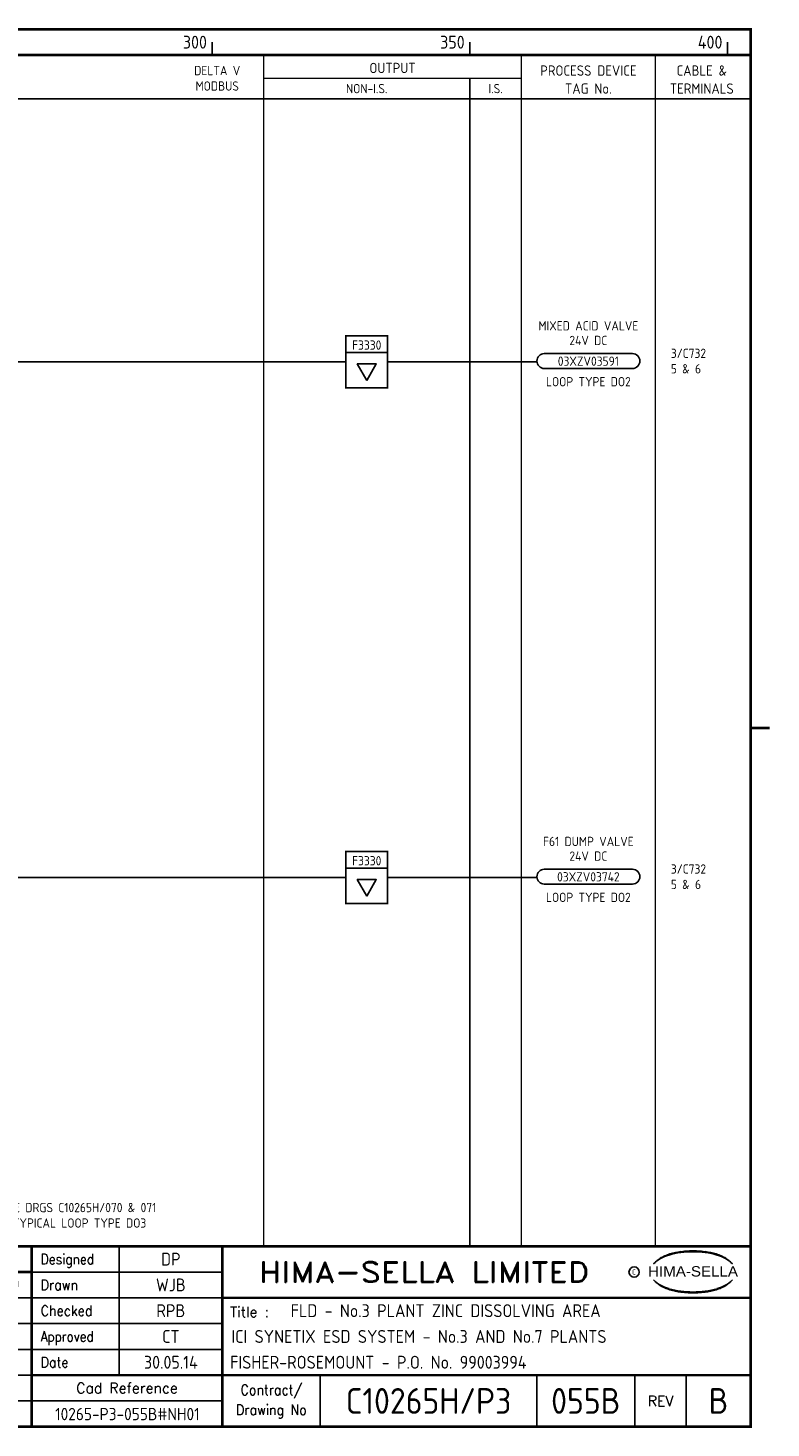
# Model space of a CAD drawing. Extents: x 0 to 408, y 0 to 275.
# Tile 2 of 2: x 264 to 408, y 0 to 272. Entities that reach past the tile are written whole.
import ezdxf
from ezdxf.enums import TextEntityAlignment as Align

# ---------------------------------------------------------------- set-up
doc = ezdxf.new("R2010")
doc.units = 0
doc.header["$LTSCALE"] = 0.25
doc.header["$MEASUREMENT"] = 0
doc.linetypes.add('HIDDEN', pattern=[0.375, 0.25, -0.125])
doc.layers.get('0').update_dxf_attribs({"color": 41, "linetype": 'CONTINUOUS'})
for name, color, linetype in [('00-DRG_FRAME', 3, 'CONTINUOUS'), ('01-DRAW', 7, 'CONTINUOUS'), ('02-TEXT', 2, 'CONTINUOUS'), ('052', 7, 'CONTINUOUS'), ('052-TEXT', 2, 'CONTINUOUS'), ('055', 7, 'CONTINUOUS'), ('055-TEXT', 2, 'CONTINUOUS')]:
    doc.layers.add(name, color=color, linetype=linetype)
doc.styles.add('ARIAL', font='arial.ttf', dxfattribs={"height": 2.5})
doc.styles.add('ISO', font='iso.shx')
doc.styles.add('ROMAND', font='ROMAND')

# ---------------------------------------------------------------- blocks, each defined once
blk = doc.blocks.new('A3-TITLE')
at = {"style": 'ISO'}
blk.add_attdef('TITLE_1', (315.25, 21.75), '', height=2.5, dxfattribs=at)
for tag, p in [('DRGNO', (372.5, 3)), ('REV.', (398.25, 3))]:
    blk.add_attdef(tag, text='', height=5, dxfattribs=at).set_placement(p, align=Align.CENTER)
blk = doc.blocks.new('A3-CONTRACT')
at = {"style": 'ISO'}
for tag, height, p in [('SCALE', 2.5, (106.86, 31.75)), ('DIMS', 2.5, (106.86, 26.75)), ('CONTRACT', 5, (342, 3)), ('CAD-REF', 2.5, (282, 1.75))]:
    blk.add_attdef(tag, text='', height=height, dxfattribs=at).set_placement(p, align=Align.CENTER)
for tag, p in [('TITLE_2', (303.75, 16.75)), ('TITLE_3', (303.5, 11.75))]:
    blk.add_attdef(tag, p, '', height=2.5, dxfattribs=at)
blk = doc.blocks.new('A3-REVA')
at = {"style": 'ISO'}
for tag, p in [('DESIGNED', (292, 31.75)), ('A', (117.7, 26.75)), ('DES', (127.7, 26.75)), ('DRN', (137.7, 26.75)), ('CHKD', (147.7, 26.75)), ('APPD', (157.7, 26.75)), ('DATE', (258, 26.75)), ('DRAWN', (292, 26.75)), ('CHECKED', (292, 21.75)), ('APPD', (292, 16.75)), ('DATE', (292, 11.75))]:
    blk.add_attdef(tag, text='', height=2.5, dxfattribs=at).set_placement(p, align=Align.CENTER)
blk.add_attdef('DESCRIPTION', (164.7, 26.75), '', height=2.5, dxfattribs=at)

msp = doc.modelspace()

# ---------------------------------------------------------------- linework, layer by layer
at = {"layer": '00-DRG_FRAME'}
for p, q in [((300, 266.5), (300, 269)), ((350, 266.5), (350, 269)), ((400, 266.5), (400, 269)), ((282, 35.5), (282, 10.5)), ((265, 30.5), (302, 30.5)), ((302, 25.5), (112.7, 25.5)), ((112.7, 20.5), (302, 20.5)), ((302, 15.5), (112.7, 15.5)), ((112.7, 10.5), (265, 10.5)), ((321, 10.5), (321, 0.5)), ((363, 10.5), (363, 0.5)), ((382, 0.5), (382, 10.5)), ((392, 10.5), (392, 0.5)), ((302, 5.5), (112.7, 5.5))]:
    msp.add_line(p, q, dxfattribs=at)
at = {"layer": '00-DRG_FRAME', "const_width": 0.5}
msp.add_lwpolyline([(14.5, 0.5), (404.5, 0.5), (404.5, 271.5), (14.5, 271.5)], close=True, dxfattribs=at)
at = {"layer": '00-DRG_FRAME'}
for points, const_width in [([(14.5, 266.5), (404.5, 266.5)], 0.5), ([(310, 266.5), (310, 35.5)], 0.3), ([(360, 266.5), (360, 35.5)], 0.3), ([(386, 266.5), (386, 35.5)], 0.3), ([(310, 262), (360, 262)], 0.3), ([(14.5, 258), (404.5, 258)], 0.3), ([(404.5, 136), (408.18, 136)], 0.5), ([(404.5, 35.5), (14.5, 35.5)], 0.5), ([(265, 35.5), (265, 0.5)], 0.5), ([(302, 0.5), (302, 35.5)], 0.5), ([(265, 30.5), (72.5, 30.5)], 0.5), ([(404.5, 25.5), (302, 25.5)], 0.5), ([(265, 10.5), (404.5, 10.5)], 0.5)]:
    msp.add_lwpolyline(points, dxfattribs=dict(at, const_width=const_width))
at = {"layer": '00-DRG_FRAME', "linetype": 'HIDDEN', "ltscale": 20, "const_width": 0.3}
msp.add_lwpolyline([(350, 262), (350, 35.5)], dxfattribs=at)
at = {"layer": '00-DRG_FRAME', "color": 3}
msp.add_circle((381.88, 30.5), 1, dxfattribs=at)
for centre, radius, start, end in [((390.6, 26.83), 7.24, 106.0532, 133.5024), ((390.11, 28.1), 5.98, 122.244, 131.6154), ((389.75, 28.78), 5.21, 111.8206, 122.8668), ((391.78, 24.7), 9.76, 107.5931, 113.9452), ((393.1, 18.5), 15.94, 89.2698, 106.3911), ((392.1, 23.52), 10.99, 96.0146, 107.3203), ((393.29, 16.31), 18.28, 92.8917, 97.3734), ((393.24, 18.86), 15.73, 89.7805, 93.1738), ((393.36, 18.86), 15.73, 86.8262, 90.2195), ((393.51, 18.5), 15.94, 73.6089, 90.7302), ((393.31, 16.31), 18.28, 82.6266, 87.1083), ((394.51, 23.52), 10.99, 72.6797, 83.9854), ((394.83, 24.7), 9.76, 66.0548, 72.4069), ((396, 26.83), 7.24, 46.4976, 73.9468), ((396.85, 28.78), 5.21, 57.1332, 68.1794), ((396.49, 28.1), 5.98, 48.3846, 57.756), ((390.88, 27.01), 7.3, 130.419, 136.057), ((395.73, 27.01), 7.3, 43.943, 49.581), ((390.88, 34.04), 7.3, 223.943, 229.581), ((390.6, 34.23), 7.24, 226.4976, 253.9468), ((390.11, 32.96), 5.98, 228.3846, 237.756), ((389.75, 32.28), 5.21, 237.1332, 248.1794), ((391.78, 36.36), 9.76, 246.0548, 252.4069), ((393.1, 42.56), 15.94, 253.6089, 270.7302), ((393.51, 42.56), 15.94, 269.2698, 286.3911), ((394.83, 36.36), 9.76, 287.5931, 293.9452), ((396, 34.23), 7.24, 286.0532, 313.5024), ((396.85, 32.28), 5.21, 291.8206, 302.8668), ((396.49, 32.96), 5.98, 302.244, 311.6154), ((395.73, 34.04), 7.3, 310.419, 316.057), ((392.1, 37.54), 10.99, 252.6797, 263.9854), ((393.29, 44.75), 18.28, 262.6266, 267.1083), ((393.24, 42.19), 15.73, 266.8262, 270.2195), ((393.36, 42.19), 15.73, 269.7805, 273.1738), ((393.31, 44.75), 18.28, 272.8917, 277.3734), ((394.51, 37.54), 10.99, 276.0146, 287.3203)]:
    msp.add_arc(centre, radius, start, end, dxfattribs=at)
at = {"layer": '01-DRAW'}
for p, q in [((334.05, 207), (363.01, 207)), ((209.68, 107), (325.95, 107)), ((334.05, 107), (363.01, 107))]:
    msp.add_line(p, q, dxfattribs=at)
at = {"layer": '052'}
for p, q in [((325.95, 208.8), (334.05, 208.8)), ((364.45, 208.6), (381.55, 208.6)), ((364.45, 205.72), (381.55, 205.72)), ((325.95, 108.8), (334.05, 108.8)), ((364.45, 108.6), (381.55, 108.6)), ((364.45, 105.72), (381.55, 105.72))]:
    msp.add_line(p, q, dxfattribs=at)
at = {"layer": '052', "const_width": 0.315}
for points in [[(325.95, 201.94), (334.05, 201.94), (334.05, 212.06), (325.95, 212.06)], [(325.95, 101.94), (334.05, 101.94), (334.05, 112.06), (325.95, 112.06)]]:
    msp.add_lwpolyline(points, close=True, dxfattribs=at)
at = {"layer": '052'}
for points in [[(330, 203.4), (331.85, 206.61), (328.15, 206.61)], [(330, 103.4), (331.85, 106.61), (328.15, 106.61)]]:
    msp.add_lwpolyline(points, close=True, dxfattribs=at)
for centre, start, end in [((364.45, 207.16), 90, 270), ((381.55, 207.16), 270, 90), ((364.45, 107.16), 90, 270), ((381.55, 107.16), 270, 90)]:
    msp.add_arc(centre, 1.44, start, end, dxfattribs=at)
at = {"layer": '055'}
msp.add_line((209.68, 207), (325.95, 207), dxfattribs=at)

# ---------------------------------------------------------------- block references
ref = msp.add_blockref('A3-CONTRACT', (0, 0))
ref.add_attrib('SCALE', 'N/A', dxfattribs={"height": 2.5, "style": 'ISO'}).set_placement((106.86, 31.75), align=Align.CENTER)
ref.add_attrib('DIMS', 'N/A', dxfattribs={"height": 2.5, "style": 'ISO'}).set_placement((106.86, 26.75), align=Align.CENTER)
ref.add_attrib('CAD-REF', '10265-P3-055B#NH01', dxfattribs={"height": 2.4, "style": 'ISO'}).set_placement((283.57, 1.75), align=Align.CENTER)
ref.add_attrib('TITLE_2', 'ICI SYNETIX ESD SYSTEM - No.3 AND No.7 PLANTS', (303.75, 16.75), dxfattribs={"height": 2.5, "style": 'ISO'})
ref.add_attrib('TITLE_3', 'FISHER-ROSEMOUNT - P.O. No. 99003994', (303.5, 11.75), dxfattribs={"height": 2.5, "style": 'ISO'})
ref.add_attrib('CONTRACT', 'C10265H/P3', dxfattribs={"height": 5, "style": 'ISO'}).set_placement((342, 3), align=Align.CENTER)
at = {"layer": '055-TEXT'}
ref = msp.add_blockref('A3-REVA', (0, 0), dxfattribs=at)
ref.add_attrib('DESIGNED', 'DP', dxfattribs={"layer": '0', "height": 2.5, "style": 'ISO'}).set_placement((292, 31.75), align=Align.CENTER)
ref.add_attrib('DRAWN', 'WJB', dxfattribs={"layer": '0', "height": 2.5, "style": 'ISO'}).set_placement((292, 26.75), align=Align.CENTER)
ref.add_attrib('CHECKED', 'RPB', dxfattribs={"layer": '0', "height": 2.5, "style": 'ISO'}).set_placement((292, 21.75), align=Align.CENTER)
ref.add_attrib('APPD', 'CT', dxfattribs={"layer": '0', "height": 2.5, "style": 'ISO'}).set_placement((292, 16.75), align=Align.CENTER)
ref.add_attrib('A', 'A', dxfattribs={"layer": '0', "height": 2.5, "style": 'ISO'}).set_placement((117.7, 26.75), align=Align.CENTER)
ref.add_attrib('DES', 'DP', dxfattribs={"layer": '0', "height": 2.5, "style": 'ISO'}).set_placement((127.7, 26.75), align=Align.CENTER)
ref.add_attrib('DRN', 'HG', dxfattribs={"layer": '0', "height": 2.5, "style": 'ISO'}).set_placement((137.7, 26.75), align=Align.CENTER)
ref.add_attrib('CHKD', 'SP', dxfattribs={"layer": '0', "height": 2.5, "style": 'ISO'}).set_placement((147.7, 26.75), align=Align.CENTER)
ref.add_attrib('APPD', 'CW', dxfattribs={"layer": '0', "height": 2.5, "style": 'ISO'}).set_placement((157.7, 26.75), align=Align.CENTER)
ref.add_attrib('DESCRIPTION', 'MODS TO 3 PLANT ESD SYSTEM AS PER C10265033V', (164.7, 26.75), dxfattribs={"layer": '0', "height": 2.5, "style": 'ISO', "width": 0.9})
ref.add_attrib('DATE', '20.03.19', dxfattribs={"layer": '0', "height": 2.5, "style": 'ISO'}).set_placement((257.5, 26.75), align=Align.CENTER)
ref.add_attrib('DATE', '30.05.14', dxfattribs={"layer": '0', "height": 2.5, "style": 'ISO'}).set_placement((292, 11.75), align=Align.CENTER)
msp.add_blockref('A3-TITLE', (0, 0), dxfattribs=at).add_auto_attribs({'TITLE_1': 'FLD - No.3 PLANT ZINC DISSOLVING AREA', 'DRGNO': '055B', 'REV.': 'B'})

# ---------------------------------------------------------------- texts
at = {"layer": '00-DRG_FRAME', "style": 'ISO'}
for s, p in [('300', (299, 267.75)), ('350', (349, 267.75)), ('400', (399, 267.75))]:
    msp.add_text(s, height=2.5, dxfattribs=at).set_placement(p, align=Align.RIGHT)
for s, height, p in [('DELTA V', 1.8, (301, 263.5)), ('OUTPUT', 2, (335, 264)), ('PROCESS DEVICE', 2, (373, 263.5)), ('CABLE &', 2, (395, 263.5)), ('MODBUS', 1.8, (301, 260.5)), ('NON-I.S.', 1.8, (330, 260)), ('I.S.', 1.8, (355, 260)), ('TAG No.', 2, (373, 260)), ('TERMINALS', 2, (395, 260))]:
    msp.add_text(s, height=height, dxfattribs=at).set_placement(p, align=Align.MIDDLE)
at = {"layer": '00-DRG_FRAME', "color": 4, "style": 'ROMAND'}
for s, width, p in [('Designed', 0.87, (266.75, 32)), ('Drawn', 0.9, (266.75, 27)), ('Checked', 0.9, (266.75, 22)), ('Approved', 0.85, (266.75, 17)), ('Date', 0.9, (266.75, 12))]:
    msp.add_text(s, height=2, dxfattribs=dict(at, width=width)).set_placement(p)
at = {"layer": '00-DRG_FRAME', "style": 'ROMAND', "width": 1.15}
msp.add_text('HIMA-SELLA LIMITED', height=4, dxfattribs=at).set_placement((341.1, 30.5), align=Align.MIDDLE)
at = {"layer": '00-DRG_FRAME', "color": 3, "style": 'ISO', "width": 0.9}
msp.add_text('C', height=1, dxfattribs=at).set_placement((381.84, 30), align=Align.CENTER)
at = {"layer": '00-DRG_FRAME', "style": 'ARIAL', "width": 1.05}
msp.add_text('HIMA-SELLA', height=2, dxfattribs=at).set_placement((393.3, 29.63), align=Align.CENTER)
at = {"layer": '00-DRG_FRAME', "color": 4, "style": 'ROMAND'}
msp.add_text('Title :', height=2, dxfattribs=at).set_placement((303.5, 21.75))
for s, p in [('Cad Reference', (283.5, 8)), ('REV', (387, 5.5))]:
    msp.add_text(s, height=2, dxfattribs=at).set_placement(p, align=Align.MIDDLE)
at = {"layer": '00-DRG_FRAME', "color": 4, "style": 'ROMAND', "width": 0.9}
for s, p in [('Contract/', (311.5, 7.5)), ('Drawing No', (311.5, 3.5))]:
    msp.add_text(s, height=2, dxfattribs=at).set_placement(p, align=Align.MIDDLE)
at = {"layer": '02-TEXT', "style": 'ISO'}
for s, p in [('FOR TYPICAL LOOP TYPES SEE DRGS C10265H/070 & 071', (231, 43)), ('ALL ANNUNCIATOR OUTPUTS TYPICAL LOOP TYPE DO3', (231, 40))]:
    msp.add_text(s, height=1.8, dxfattribs=at).set_placement(p, align=Align.MIDDLE_LEFT)
at = {"layer": '052-TEXT', "style": 'ISO'}
for s, p in [('MIXED ACID VALVE', (373, 214)), ('24V DC', (373, 211.16)), ('03XZV03591', (373, 207.14)), ('LOOP TYPE DO2', (373, 203.16)), ('F61 DUMP VALVE', (373, 114)), ('24V DC', (373, 111.16)), ('03XZV03742', (373, 107.14)), ('LOOP TYPE DO2', (373, 103.16))]:
    msp.add_text(s, height=1.8, dxfattribs=at).set_placement(p, align=Align.MIDDLE)
for p in [(330, 209.36), (330, 109.36)]:
    msp.add_text('F3330', height=1.8, dxfattribs=at).set_placement(p, align=Align.CENTER)
for s, p in [('3/C732', (389, 208.66)), ('5 & 6', (389, 205.66)), ('3/C732', (389, 108.66)), ('5 & 6', (389, 105.66))]:
    msp.add_text(s, height=1.8, dxfattribs=at).set_placement(p, align=Align.MIDDLE_LEFT)

doc.saveas('drawing.dxf')
